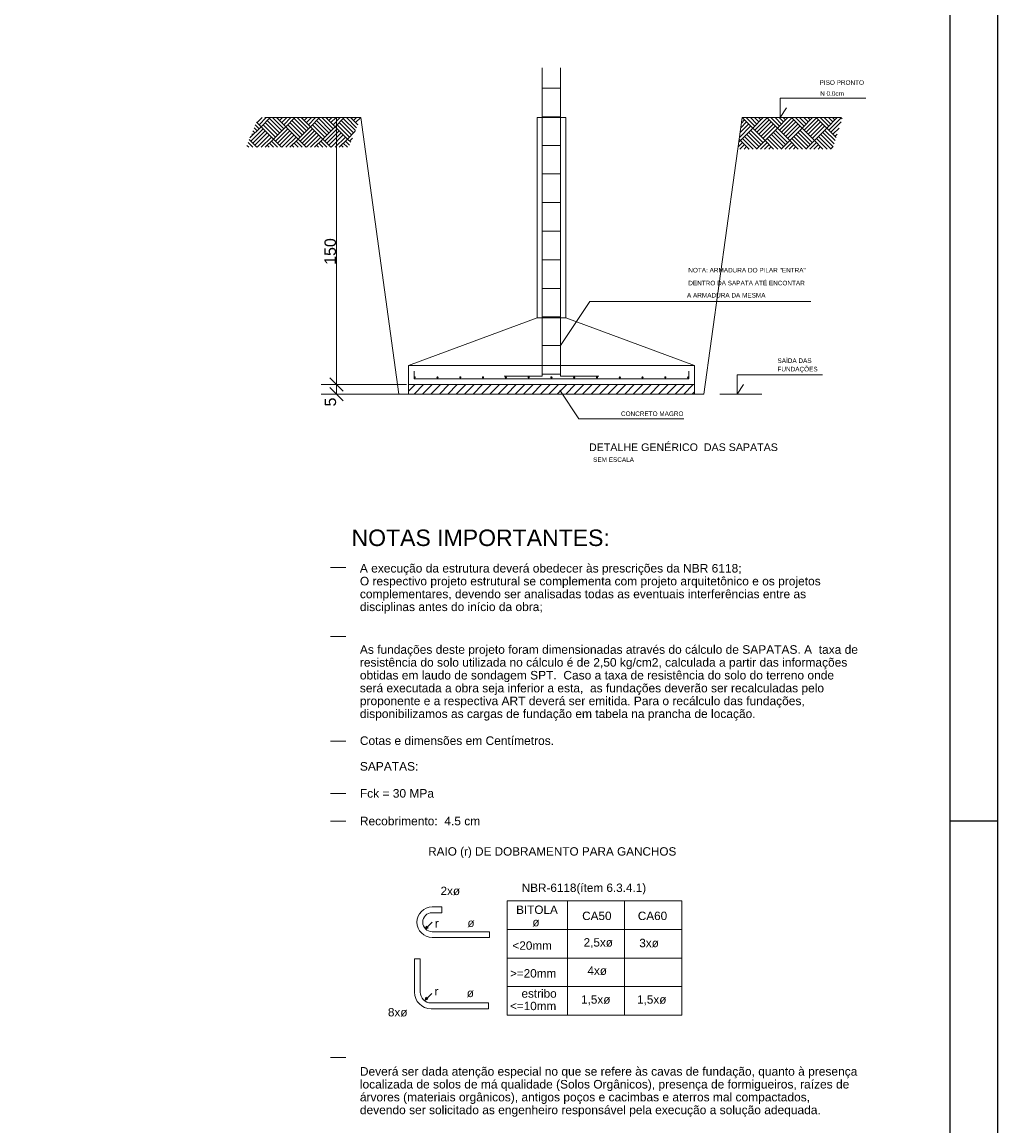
# Model space of a CAD drawing. Header units: millimetres. Extents: x 0 to 119, y 0 to 84.
# Tile 12 of 14: x 98 to 119, y 23 to 46. Entities that reach past the tile are written whole.
import ezdxf

# ---------------------------------------------------------------- set-up
doc = ezdxf.new("R2010")
doc.units = ezdxf.units.MM
doc.header["$MEASUREMENT"] = 0
doc.linetypes.add('NULL', pattern=[0])
doc.layers.add('COTA', color=7, linetype='Continuous', lineweight=5)
doc.layers.add('SEDUC_MARF', color=1, linetype='Continuous')
doc.layers.add('SEDUC_MARGG', color=7, linetype='Continuous')
doc.styles.add('Arial', font='txt')

msp = doc.modelspace()

# ---------------------------------------------------------------- linework, layer by layer
at = {"layer": 'COTA', "color": 4}
for p, q in [((109.3407, 45.4987), (109.3407, 39.0271)), ((109.7287, 45.4987), (109.7287, 39.0271)), ((109.3407, 45.0729), (109.7287, 45.0729)), ((109.3407, 44.4729), (109.7287, 44.4729)), ((109.3407, 43.8729), (109.7287, 43.8729)), ((109.3407, 43.2729), (109.7287, 43.2729)), ((109.3407, 42.6729), (109.7287, 42.6729)), ((109.3407, 42.0729), (109.7287, 42.0729)), ((109.3407, 41.4729), (109.7287, 41.4729)), ((109.3407, 40.8729), (109.7287, 40.8729)), ((109.3407, 40.2729), (109.7287, 40.2729)), ((109.3407, 39.6729), (109.7287, 39.6729)), ((108.5407, 39.0271), (109.3407, 39.0271)), ((109.3407, 39.0729), (109.7287, 39.0729)), ((110.5287, 39.0271), (109.7287, 39.0271)), ((104.9034, 35.0181), (105.2238, 35.0181)), ((104.9034, 33.5677), (105.2238, 33.5677)), ((104.9034, 31.3714), (105.2238, 31.3714)), ((104.9034, 30.273), (105.2238, 30.273)), ((104.9034, 29.6926), (105.2238, 29.6926)), ((108.6075, 25.6226), (108.6075, 28.0226)), ((108.6075, 28.0226), (112.2698, 28.0226)), ((109.8698, 25.6226), (109.8698, 28.0226)), ((111.0698, 25.6226), (111.0698, 28.0226)), ((112.2698, 28.0226), (112.2698, 25.6226)), ((108.6075, 27.4226), (112.2698, 27.4226)), ((108.6075, 26.8226), (112.2698, 26.8226)), ((108.6075, 26.2226), (112.2698, 26.2226)), ((108.6075, 25.6226), (112.2698, 25.6226)), ((104.9034, 24.7322), (105.2238, 24.7322))]:
    msp.add_line(p, q, dxfattribs=at)
at = {"layer": 'COTA'}
for p, q in [((116.1282, 44.8599), (114.3351, 44.8599)), ((114.3351, 44.4559), (114.3351, 44.8599)), ((114.3351, 44.4559), (114.4664, 44.6576)), ((109.8347, 44.4559), (109.2347, 44.4559)), ((109.2347, 44.4559), (109.2347, 40.2559)), ((109.8347, 40.2559), (109.8347, 44.4559)), ((109.2347, 40.2559), (106.5347, 39.2559)), ((109.8347, 40.2559), (109.2347, 40.2559)), ((112.5347, 39.2559), (109.8347, 40.2559)), ((106.5347, 39.2559), (112.5347, 39.2559)), ((106.5347, 39.2559), (106.5347, 38.8559)), ((112.5347, 38.8559), (112.5347, 39.2559)), ((106.6547, 39.1359), (106.6547, 38.9759)), ((106.6547, 38.9759), (112.4147, 38.9759)), ((112.4147, 38.9759), (112.4147, 39.1359)), ((115.2238, 39.0599), (113.4308, 39.0599)), ((113.4308, 38.6559), (113.4308, 39.0599)), ((112.5347, 38.8559), (106.5347, 38.8559)), ((106.5347, 38.8559), (106.5347, 38.6559)), ((106.5347, 38.8559), (112.5347, 38.8559)), ((112.5347, 38.6559), (112.5347, 38.8559)), ((113.4308, 38.6559), (113.5621, 38.8576)), ((106.5347, 38.6559), (112.5347, 38.6559))]:
    msp.add_line(p, q, dxfattribs=at)
at = {"layer": 'COTA', "color": 9}
for p, q in [((103.2125, 44.0303), (103.4459, 44.2637)), ((103.3597, 44.1775), (103.2974, 44.2398)), ((103.4028, 44.2206), (103.3222, 44.3012)), ((103.4459, 44.2637), (103.3471, 44.3625)), ((103.3597, 44.3499), (103.4656, 44.4559)), ((103.4028, 44.3068), (103.5519, 44.4559)), ((103.4459, 44.2637), (103.6381, 44.4559)), ((103.7045, 44.0051), (103.4459, 44.2637)), ((103.7476, 44.0482), (103.489, 44.3068)), ((105.5347, 44.4559), (103.5246, 44.4559)), ((103.7908, 44.0913), (103.5321, 44.3499)), ((103.8339, 44.1344), (103.5752, 44.393)), ((103.877, 44.1775), (103.6183, 44.4361)), ((103.9201, 44.2206), (103.6848, 44.4559)), ((103.7045, 44.0051), (103.9632, 44.2637)), ((103.9632, 44.2637), (103.771, 44.4559)), ((103.7908, 44.4361), (103.8105, 44.4559)), ((103.8339, 44.393), (103.8967, 44.4559)), ((103.877, 44.3499), (103.9829, 44.4559)), ((103.9201, 44.3068), (104.0691, 44.4559)), ((103.9632, 44.2637), (104.1553, 44.4559)), ((104.2218, 44.0051), (103.9632, 44.2637)), ((104.2649, 44.0482), (104.0063, 44.3068)), ((104.308, 44.0913), (104.0494, 44.3499)), ((104.3511, 44.1344), (104.0925, 44.393)), ((104.3942, 44.1775), (104.1356, 44.4361)), ((104.4373, 44.2206), (104.2021, 44.4559)), ((104.2218, 44.0051), (104.4804, 44.2637)), ((104.4804, 44.2637), (104.2883, 44.4559)), ((104.308, 44.4361), (104.3278, 44.4559)), ((104.3511, 44.393), (104.414, 44.4559)), ((104.3942, 44.3499), (104.5002, 44.4559)), ((104.4373, 44.3068), (104.5864, 44.4559)), ((104.4804, 44.2637), (104.6726, 44.4559)), ((104.7391, 44.0051), (104.4804, 44.2637)), ((104.7822, 44.0482), (104.5235, 44.3068)), ((104.8253, 44.0913), (104.5666, 44.3499)), ((104.8684, 44.1344), (104.6098, 44.393)), ((104.9115, 44.1775), (104.6529, 44.4361)), ((104.9546, 44.2206), (104.7193, 44.4559)), ((104.7391, 44.0051), (104.9977, 44.2637)), ((104.9977, 44.2637), (104.8055, 44.4559)), ((104.8253, 44.4361), (104.845, 44.4559)), ((104.8684, 44.393), (104.9312, 44.4559)), ((104.9115, 44.3499), (105.0174, 44.4559)), ((104.9546, 44.3068), (105.1036, 44.4559)), ((104.9977, 44.2637), (105.1899, 44.4559)), ((105.2563, 44.0051), (104.9977, 44.2637)), ((105.2994, 44.0482), (105.0408, 44.3068)), ((105.3425, 44.0913), (105.0839, 44.3499)), ((105.3856, 44.1344), (105.127, 44.393)), ((105.4244, 44.1819), (105.1701, 44.4361)), ((105.4492, 44.2432), (105.2366, 44.4559)), ((105.4741, 44.3046), (105.3228, 44.4559)), ((105.3425, 44.4361), (105.3623, 44.4559)), ((105.3856, 44.393), (105.4485, 44.4559)), ((105.4288, 44.3499), (105.5347, 44.4559)), ((105.4719, 44.3068), (105.4771, 44.3121)), ((106.3347, 38.6559), (105.5347, 44.4559)), ((112.7347, 38.6559), (113.5347, 44.4559)), ((113.4774, 44.0407), (113.7136, 44.2769)), ((113.4912, 44.1407), (113.6705, 44.32)), ((113.505, 44.2407), (113.6274, 44.3631)), ((113.5188, 44.3408), (113.5843, 44.4062)), ((113.5326, 44.4408), (113.5412, 44.4494)), ((113.5347, 44.4559), (115.6037, 44.4559)), ((113.7567, 44.2338), (113.5347, 44.4559)), ((113.7998, 44.2769), (113.6209, 44.4559)), ((113.8429, 44.32), (113.7071, 44.4559)), ((113.7567, 44.2338), (113.9788, 44.4559)), ((113.8861, 44.3631), (113.7933, 44.4559)), ((113.7998, 44.1907), (114.0585, 44.4494)), ((113.8429, 44.1476), (114.1016, 44.4062)), ((113.9292, 44.4062), (113.8795, 44.4559)), ((113.8861, 44.1045), (114.1447, 44.3631)), ((113.9292, 44.0614), (114.1878, 44.32)), ((113.9723, 44.4494), (113.9658, 44.4559)), ((113.9723, 44.0183), (114.2309, 44.2769)), ((114.274, 44.2338), (114.052, 44.4559)), ((114.3171, 44.2769), (114.1382, 44.4559)), ((114.3602, 44.32), (114.2244, 44.4559)), ((114.274, 44.2338), (114.496, 44.4559)), ((114.4033, 44.3631), (114.3106, 44.4559)), ((114.3171, 44.1907), (114.5757, 44.4494)), ((114.3602, 44.1476), (114.6188, 44.4062)), ((114.4464, 44.4062), (114.3968, 44.4559)), ((114.4033, 44.1045), (114.6619, 44.3631)), ((114.4464, 44.0614), (114.7051, 44.32)), ((114.4895, 44.4494), (114.483, 44.4559)), ((114.4895, 44.0183), (114.7482, 44.2769)), ((114.7913, 44.2338), (114.5692, 44.4559)), ((114.8344, 44.2769), (114.6554, 44.4559)), ((114.8775, 44.32), (114.7416, 44.4559)), ((114.7913, 44.2338), (115.0133, 44.4559)), ((114.9206, 44.3631), (114.8279, 44.4559)), ((114.8344, 44.1907), (115.093, 44.4494)), ((114.8775, 44.1476), (115.1361, 44.4062)), ((114.9637, 44.4062), (114.9141, 44.4559)), ((114.9206, 44.1045), (115.1792, 44.3631)), ((114.9637, 44.0614), (115.2223, 44.32)), ((115.0068, 44.4494), (115.0003, 44.4559)), ((115.0068, 44.0183), (115.2654, 44.2769)), ((115.3085, 44.2338), (115.0865, 44.4559)), ((115.3516, 44.2769), (115.1727, 44.4559)), ((115.3947, 44.32), (115.2589, 44.4559)), ((115.3085, 44.2338), (115.5306, 44.4559)), ((115.4378, 44.3631), (115.3451, 44.4559)), ((115.3516, 44.1907), (115.6103, 44.4494)), ((115.3947, 44.1476), (115.6105, 44.3634)), ((115.4809, 44.4062), (115.4313, 44.4559)), ((115.4378, 44.1045), (115.5687, 44.2354)), ((115.5241, 44.4494), (115.5175, 44.4559)), ((115.6316, 44.428), (115.6037, 44.4559)), ((103.2304, 44.0482), (103.2228, 44.0558)), ((103.2304, 43.962), (103.489, 44.2206)), ((103.2735, 44.0913), (103.2477, 44.1171)), ((103.3166, 44.1344), (103.2725, 44.1785)), ((103.2735, 43.9189), (103.5321, 44.1775)), ((103.3166, 43.8758), (103.5752, 44.1344)), ((103.3605, 43.8335), (103.6183, 44.0913)), ((103.4467, 43.8335), (103.6614, 44.0482)), ((103.533, 43.8335), (103.7045, 44.0051)), ((103.8761, 43.8335), (103.7045, 44.0051)), ((103.7476, 43.962), (104.0063, 44.2206)), ((103.7908, 43.9189), (104.0494, 44.1775)), ((103.8339, 43.8758), (104.0925, 44.1344)), ((103.8778, 43.8335), (104.1356, 44.0913)), ((103.964, 43.8335), (104.1787, 44.0482)), ((104.0502, 43.8335), (104.2218, 44.0051)), ((104.3934, 43.8335), (104.2218, 44.0051)), ((104.2649, 43.962), (104.5235, 44.2206)), ((104.308, 43.9189), (104.5666, 44.1775)), ((104.3511, 43.8758), (104.6098, 44.1344)), ((104.3951, 43.8335), (104.6529, 44.0913)), ((104.4813, 43.8335), (104.696, 44.0482)), ((104.5675, 43.8335), (104.7391, 44.0051)), ((104.9107, 43.8335), (104.7391, 44.0051)), ((104.7822, 43.962), (105.0408, 44.2206)), ((104.8253, 43.9189), (105.0839, 44.1775)), ((104.8684, 43.8758), (105.127, 44.1344)), ((104.9123, 43.8335), (105.1701, 44.0913)), ((104.9985, 43.8335), (105.2132, 44.0482)), ((105.0847, 43.8335), (105.2563, 44.0051)), ((105.2563, 44.0051), (105.4184, 44.1672)), ((105.325, 43.9365), (105.2563, 44.0051)), ((105.2994, 43.962), (105.3597, 44.0222)), ((113.4981, 43.9752), (113.7567, 44.2338)), ((113.7654, 43.7941), (113.5412, 44.0183)), ((113.8429, 43.8028), (113.5843, 44.0614)), ((113.8861, 43.8459), (113.6274, 44.1045)), ((113.9292, 43.889), (113.6705, 44.1476)), ((113.9723, 43.9321), (113.7136, 44.1907)), ((114.0154, 43.9752), (113.7567, 44.2338)), ((114.0154, 43.9752), (114.274, 44.2338)), ((114.2826, 43.7941), (114.0585, 44.0183)), ((114.3602, 43.8028), (114.1016, 44.0614)), ((114.4033, 43.8459), (114.1447, 44.1045)), ((114.4464, 43.889), (114.1878, 44.1476)), ((114.4895, 43.9321), (114.2309, 44.1907)), ((114.5326, 43.9752), (114.274, 44.2338)), ((114.5326, 43.9752), (114.7913, 44.2338)), ((114.7999, 43.7941), (114.5757, 44.0183)), ((114.8775, 43.8028), (114.6188, 44.0614)), ((114.9206, 43.8459), (114.6619, 44.1045)), ((114.9637, 43.889), (114.7051, 44.1476)), ((115.0068, 43.9321), (114.7482, 44.1907)), ((115.0499, 43.9752), (114.7913, 44.2338)), ((115.0499, 43.9752), (115.3085, 44.2338)), ((115.3172, 43.7941), (115.093, 44.0183)), ((115.3947, 43.8028), (115.1361, 44.0614)), ((115.4378, 43.8459), (115.1792, 44.1045)), ((115.4619, 43.908), (115.2223, 44.1476)), ((115.4831, 43.973), (115.2654, 44.1907)), ((115.5043, 44.038), (115.3085, 44.2338)), ((115.4809, 44.0614), (115.527, 44.1074)), ((103.1864, 43.8335), (103.1482, 43.8717)), ((103.2727, 43.8335), (103.1731, 43.933)), ((103.3589, 43.8335), (103.198, 43.9944)), ((103.6175, 43.8335), (103.5752, 43.8758)), ((103.7037, 43.8335), (103.6183, 43.9189)), ((103.7899, 43.8335), (103.6614, 43.962)), ((104.1348, 43.8335), (104.0925, 43.8758)), ((104.221, 43.8335), (104.1356, 43.9189)), ((104.3072, 43.8335), (104.1787, 43.962)), ((104.652, 43.8335), (104.6098, 43.8758)), ((104.7382, 43.8335), (104.6529, 43.9189)), ((104.8244, 43.8335), (104.696, 43.962)), ((105.1693, 43.8335), (105.127, 43.8758)), ((105.2555, 43.8335), (105.1701, 43.9189)), ((105.3001, 43.8751), (105.2132, 43.962)), ((113.4499, 43.8407), (113.5412, 43.9321)), ((113.4636, 43.9407), (113.4981, 43.9752)), ((113.4981, 43.9752), (113.472, 44.0013)), ((113.4895, 43.7941), (113.5843, 43.889)), ((113.6792, 43.7941), (113.4981, 43.9752)), ((113.5757, 43.7941), (113.6274, 43.8459)), ((113.6619, 43.7941), (113.6705, 43.8028)), ((113.8343, 43.7941), (114.0154, 43.9752)), ((113.9205, 43.7941), (114.0585, 43.9321)), ((114.0067, 43.7941), (114.1016, 43.889)), ((114.1964, 43.7941), (114.0154, 43.9752)), ((114.0929, 43.7941), (114.1447, 43.8459)), ((114.1791, 43.7941), (114.1878, 43.8028)), ((114.3516, 43.7941), (114.5326, 43.9752)), ((114.4378, 43.7941), (114.5757, 43.9321)), ((114.524, 43.7941), (114.6188, 43.889)), ((114.7137, 43.7941), (114.5326, 43.9752)), ((114.6102, 43.7941), (114.6619, 43.8459)), ((114.6964, 43.7941), (114.7051, 43.8028)), ((114.8688, 43.7941), (115.0499, 43.9752)), ((114.955, 43.7941), (115.093, 43.9321)), ((115.0412, 43.7941), (115.1361, 43.889)), ((115.231, 43.7941), (115.0499, 43.9752)), ((115.1275, 43.7941), (115.1792, 43.8459)), ((115.2137, 43.7941), (115.2223, 43.8028)), ((115.3861, 43.7941), (115.4434, 43.8515)), ((106.5347, 38.6559), (106.3347, 38.6559)), ((112.5347, 38.6559), (112.7347, 38.6559)), ((113.0671, 38.6559), (113.947, 38.6559))]:
    msp.add_line(p, q, dxfattribs=at)
at = {"layer": 'COTA', "color": 1}
for p, q in [((105.1387, 44.4559), (104.7069, 44.4559)), ((105.0269, 38.8559), (105.0269, 44.4559)), ((106.4947, 38.8559), (104.7069, 38.8559)), ((105.1387, 38.8559), (104.7069, 38.8559)), ((105.0269, 38.8559), (105.0269, 38.6559)), ((106.5347, 38.7138), (106.6768, 38.8559)), ((106.6536, 38.6559), (106.8536, 38.8559)), ((106.8303, 38.6559), (107.0303, 38.8559)), ((107.0071, 38.6559), (107.2071, 38.8559)), ((107.1839, 38.6559), (107.3839, 38.8559)), ((107.3607, 38.6559), (107.5607, 38.8559)), ((107.5375, 38.6559), (107.7375, 38.8559)), ((107.7142, 38.6559), (107.9142, 38.8559)), ((107.891, 38.6559), (108.091, 38.8559)), ((108.0678, 38.6559), (108.2678, 38.8559)), ((108.2446, 38.6559), (108.4446, 38.8559)), ((108.4213, 38.6559), (108.6213, 38.8559)), ((108.5981, 38.6559), (108.7981, 38.8559)), ((108.7749, 38.6559), (108.9749, 38.8559)), ((108.9517, 38.6559), (109.1517, 38.8559)), ((109.1284, 38.6559), (109.3284, 38.8559)), ((109.3052, 38.6559), (109.5052, 38.8559)), ((109.482, 38.6559), (109.682, 38.8559)), ((109.6588, 38.6559), (109.8588, 38.8559)), ((109.8356, 38.6559), (110.0356, 38.8559)), ((110.0123, 38.6559), (110.2123, 38.8559)), ((110.1891, 38.6559), (110.3891, 38.8559)), ((110.3659, 38.6559), (110.5659, 38.8559)), ((110.5427, 38.6559), (110.7427, 38.8559)), ((110.7194, 38.6559), (110.9194, 38.8559)), ((110.8962, 38.6559), (111.0962, 38.8559)), ((111.073, 38.6559), (111.273, 38.8559)), ((111.2498, 38.6559), (111.4498, 38.8559)), ((111.4265, 38.6559), (111.6265, 38.8559)), ((111.6033, 38.6559), (111.8033, 38.8559)), ((111.7801, 38.6559), (111.9801, 38.8559)), ((111.9569, 38.6559), (112.1569, 38.8559)), ((112.1336, 38.6559), (112.3336, 38.8559)), ((112.3104, 38.6559), (112.5104, 38.8559)), ((112.4872, 38.6559), (112.5347, 38.7034)), ((106.4947, 38.6559), (104.7069, 38.6559))]:
    msp.add_line(p, q, dxfattribs=at)
at = {"layer": 'COTA', "color": 8, "linetype": 'Continuous'}
for p, q in [((109.7287, 39.6729), (110.3428, 40.5963)), ((110.3428, 40.5963), (114.9766, 40.5963)), ((109.7097, 38.7369), (110.1095, 38.1377)), ((110.1095, 38.1377), (112.3151, 38.1377))]:
    msp.add_line(p, q, dxfattribs=at)
at = {"layer": 'COTA', "linetype": 'Continuous'}
for p, q in [((105.1669, 38.7159), (104.8869, 38.9959)), ((104.8869, 38.9959), (105.1669, 38.7159)), ((104.8869, 38.7959), (105.1669, 38.5159))]:
    msp.add_line(p, q, dxfattribs=at)
at = {"layer": 'COTA', "color": 1, "linetype": 'Continuous'}
for p, q in [((107.0351, 27.8942), (107.2351, 27.8942)), ((107.2351, 27.7742), (107.2351, 27.8942)), ((107.0351, 27.5742), (106.8936, 27.4328)), ((107.0351, 27.7742), (107.2351, 27.7742)), ((106.8936, 27.4328), (106.9067, 27.4942)), ((106.9486, 27.4524), (106.8936, 27.4328)), ((106.9067, 27.4942), (106.9486, 27.4524)), ((108.2351, 27.3742), (107.0351, 27.3742)), ((108.2351, 27.3742), (108.2351, 27.2542)), ((108.2351, 27.2542), (107.0351, 27.2542)), ((106.6625, 26.8082), (106.7825, 26.8082)), ((106.6625, 26.109), (106.6625, 26.8082)), ((106.7825, 26.109), (106.7825, 26.8082)), ((107.0283, 26.0794), (106.8869, 25.938)), ((106.8869, 25.938), (106.9, 25.9994)), ((106.9418, 25.9575), (106.8869, 25.938)), ((106.9, 25.9994), (106.9418, 25.9575)), ((108.2122, 25.8794), (107.0122, 25.8794)), ((108.2122, 25.7594), (107.0122, 25.7594)), ((108.2122, 25.8794), (108.2122, 25.7594))]:
    msp.add_line(p, q, dxfattribs=at)
at = {"layer": 'COTA'}
for centre in [(106.6673, 39.0059), (107.1452, 39.0059), (107.6231, 39.0059), (108.101, 39.0059), (108.5789, 39.0059), (109.0568, 39.0059), (109.5347, 39.0059), (110.0126, 39.0059), (110.4905, 39.0059), (110.9684, 39.0059), (111.4463, 39.0059), (111.9242, 39.0059), (112.4021, 39.0059)]:
    msp.add_circle(centre, 0.0126, dxfattribs=at)
at = {"layer": 'COTA', "color": 1, "linetype": 'Continuous'}
for centre, radius, start in [((107.0351, 27.5742), 0.32, 90), ((107.0351, 27.5742), 0.2, 90), ((107.0122, 26.109), 0.3496, 180), ((107.0122, 26.109), 0.2296, 180)]:
    msp.add_arc(centre, radius, start, 270, dxfattribs=at)
at = {"layer": 'SEDUC_MARF'}
msp.add_line((117.9, 29.7), (118.9, 29.7), dxfattribs=at)
msp.add_lwpolyline([(118.9, 84.1), (0, 84.1), (0, 0), (118.9, 0)], close=True, dxfattribs=at)
at = {"layer": 'SEDUC_MARGG'}
msp.add_lwpolyline([(2.5, 1), (117.9, 1), (117.9, 83.1), (2.5, 83.1), (2.5, 1)], dxfattribs=at)

# ---------------------------------------------------------------- texts
at = {"layer": 'COTA', "linetype": 'NULL', "attachment_point": 7, "line_spacing_factor": 0.9, "style": 'Arial'}
for s, insert, char_height, width in [('PISO PRONTO', (115.1598, 45.1411), 0.096, 5.376), ('N 0.0cm', (115.171, 44.9115), 0.096, 5.376), ('NOTA: ARMADURA DO PILAR "ENTRA" ', (112.4056, 41.2051), 0.096, 5.376), ('DENTRO DA SAPATA ATÉ ENCONTAR ', (112.4056, 40.9347), 0.096, 5.376), ('A ARMADURA DA MESMA', (112.3784, 40.6787), 0.096, 5.376), ('SAÍDA DAS', (114.2763, 39.3064), 0.096, 5.376), ('FUNDAÇÕES', (114.2763, 39.1013), 0.096, 5.376), ('CONCRETO MAGRO', (110.9936, 38.1931), 0.096, 5.376), ('A execução da estrutura deverá obedecer às prescrições da NBR 6118;\\PO respectivo projeto estrutural se complementa com projeto arquitetônico e os projetos complementares, devendo ser analisadas todas as eventuais interferências entre as disciplinas antes do início da obra;', (105.5172, 34.0475), 0.1796407, 10.43378), ('As fundações deste projeto foram dimensionadas através do cálculo de SAPATAS. A  taxa de resistência do solo utilizada no cálculo é de 2,50 kg/cm2, calculada a partir das informações obtidas em laudo de sondagem SPT.  Caso a taxa de resistência do solo do terreno onde será executada a obra seja inferior a esta,  as fundações deverão ser recalculadas pelo proponente e a respectiva ART deverá ser emitida. Para o recálculo das fundações, disponibilizamos as cargas de fundação em tabela na prancha de locação.', (105.5172, 31.8027), 0.1796407, 10.43378), ('Cotas e dimensões em Centímetros.\\P\\PSAPATAS:', (105.5172, 30.7517), 0.179641, 10.43378), ('Fck = 30 MPa', (105.5172, 30.1854), 0.179641, 18.970509), ('Recobrimento:  4.5 cm', (105.5172, 29.605), 0.179641, 18.970509), ('RAIO (r) DE DOBRAMENTO PARA GANCHOS ', (106.9505, 28.9181), 0.176, 15.2064), ('2xø', (107.2089, 28.1386), 0.176, 1.2672), ('NBR-6118(ítem 6.3.4.1)', (108.9121, 28.1557), 0.176, 9.2928), ('BITOLA', (108.7945, 27.745), 0.176, 2.5344), ('CA50', (110.1801, 27.617), 0.176, 1.6896), ('CA60', (111.3473, 27.617), 0.176, 1.6896), ('r', (107.0913, 27.4626), 0.176, 0.4224), ('ø', (107.7729, 27.4682), 0.176, 0.4224), ('ø', (109.1361, 27.4834), 0.176, 0.4224), ('<20mm', (108.7185, 26.9938), 0.176, 2.112), ('2,5xø', (110.2105, 27.0298), 0.176, 2.112), ('3xø', (111.3777, 27.045), 0.176, 1.2672), ('>=20mm', (108.6657, 26.4114), 0.176, 2.5344), ('4xø', (110.2905, 26.465), 0.176, 1.2672), ('r', (107.0833, 26.037), 0.176, 0.4224), ('ø', (107.7585, 25.9978), 0.176, 0.4224), ('estribo', (108.9073, 25.9882), 0.176, 2.9568), ('<=10mm', (108.6665, 25.7266), 0.176, 2.5344), ('1,5xø', (110.1577, 25.8322), 0.176, 2.112), ('1,5xø', (111.3321, 25.8322), 0.176, 2.112), ('8xø', (106.1057, 25.593), 0.176, 1.2672), ('Deverá ser dada atenção especial no que se refere às cavas de fundação, quanto à presença localizada de solos de má qualidade (Solos Orgânicos), presença de formigueiros, raízes de árvores (materiais orgânicos), antigos poços e cacimbas e aterros mal compactados, devendo ser solicitado as engenheiro responsável pela execução a solução adequada.', (105.5172, 23.4907), 0.1796407, 10.43378)]:
    msp.add_mtext(s, dxfattribs=dict(at, insert=insert, char_height=char_height, width=width))
at = {"layer": 'COTA', "color": 2, "linetype": 'NULL', "char_height": 0.24, "attachment_point": 7, "rotation": 90.00021, "line_spacing_factor": 0.9, "style": 'Arial'}
for s, insert, width in [('150', (105.0185, 41.3659), 1.728), ('5', (105.0209, 38.3947), 0.576)]:
    msp.add_mtext(s, dxfattribs=dict(at, insert=insert, width=width))
at = {"layer": 'COTA', "color": 4, "linetype": 'NULL', "attachment_point": 7, "line_spacing_factor": 0.9, "style": 'Arial'}
for s, insert, char_height, width in [('DETALHE GENÉRICO  DAS SAPATAS ', (110.3231, 37.4575), 0.16, 8.666885), ('NOTAS IMPORTANTES:', (105.3417, 35.4617), 0.3456, 14.92992)]:
    msp.add_mtext(s, dxfattribs=dict(at, insert=insert, char_height=char_height, width=width))
at = {"layer": 'COTA', "color": 7, "linetype": 'NULL', "insert": (110.4095, 37.2301), "char_height": 0.096, "width": 7.92, "attachment_point": 7, "line_spacing_factor": 0.9, "style": 'Arial'}
msp.add_mtext('SEM ESCALA', dxfattribs=at)

doc.saveas('drawing.dxf')
